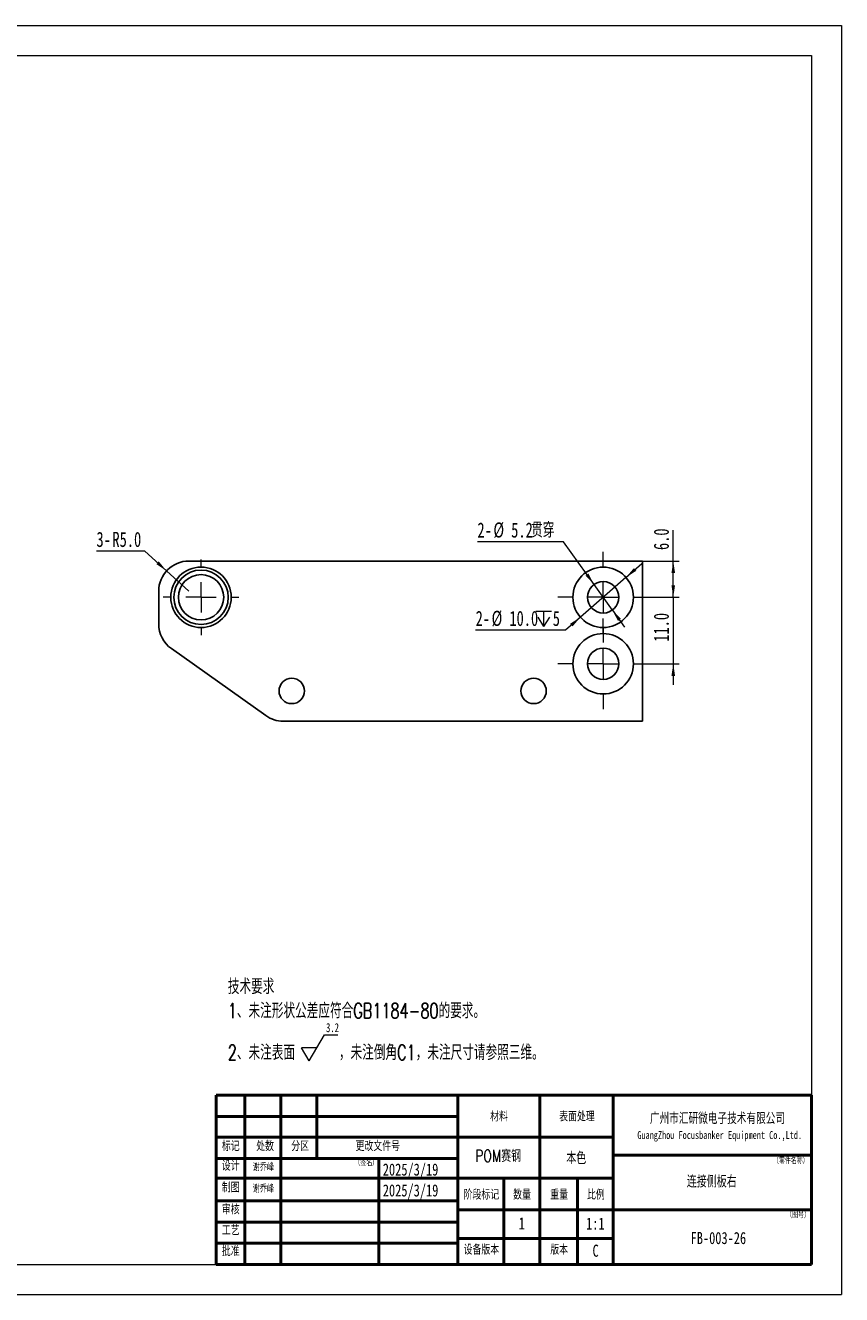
# Model space of a CAD drawing. Header units: millimetres. Extents: x 0 to 297, y 0 to 210.
# Tile 2 of 2: x 162 to 297, y 0 to 210. Entities that reach past the tile are written whole.
import ezdxf

# ---------------------------------------------------------------- set-up
doc = ezdxf.new("R2010")
doc.units = ezdxf.units.MM
doc.styles.add('SLDTEXTSTYLE0', font='TXT', dxfattribs={"width": 0.7, "bigfont": 'bigfont'})
doc.styles.add('SLDTEXTSTYLE1', font='TXT', dxfattribs={"width": 0.7})
doc.styles.add('SLDTEXTSTYLE2', font='TXT', dxfattribs={"width": 0.75, "bigfont": 'bigfont'})
doc.styles.add('SLDTEXTSTYLE3', font='TXT', dxfattribs={"width": 0.75})
doc.dimstyles.new('SLDDIMSTYLE0', dxfattribs={"dimtxt": 2.5, "dimasz": 2, "dimexe": 0, "dimexo": 0.0625, "dimtad": 2, "dimdec": 1, "dimrnd": 1e-09, "dimzin": 4, "dimdsep": 46, "dimtxsty": 'SLDTEXTSTYLE1', "dimsah": 1, "dimcen": 0.09, "dimadec": 0, "dimazin": 1, "dimtfac": 1, "dimtmove": 0, "dimatfit": 0, "dimfxl": 0, "dimfrac": 2, "dimtolj": 1, "dimtzin": 12, "dimarcsym": 0})
doc.dimstyles.new('SLDDIMSTYLE2', dxfattribs={"dimtxt": 2.5, "dimasz": 2, "dimexe": 0, "dimexo": 0.0625, "dimtad": 2, "dimdec": 1, "dimrnd": 1e-09, "dimzin": 4, "dimdsep": 46, "dimtxsty": 'SLDTEXTSTYLE1', "dimsah": 1, "dimcen": 0.09, "dimadec": 0, "dimazin": 1, "dimtfac": 1, "dimtofl": 0, "dimtmove": 0, "dimatfit": 3, "dimfxl": 0, "dimfrac": 2, "dimtolj": 1, "dimtzin": 12, "dimarcsym": 0})
doc.dimstyles.new('SLDDIMSTYLE4', dxfattribs={"dimtxt": 2.5, "dimasz": 2, "dimexe": 0, "dimexo": 0.0625, "dimtad": 0, "dimtih": 1, "dimtoh": 1, "dimdec": 1, "dimrnd": 1e-09, "dimzin": 12, "dimdsep": 46, "dimtxsty": 'SLDTEXTSTYLE1', "dimsah": 1, "dimcen": 0, "dimadec": 0, "dimazin": 3, "dimtfac": 1, "dimtmove": 0, "dimatfit": 3, "dimfxl": 0, "dimfrac": 2, "dimtolj": 1, "dimtzin": 12, "dimarcsym": 0})
doc.dimstyles.new('SLDDIMSTYLE5', dxfattribs={"dimtxt": 2.5, "dimasz": 2, "dimexe": 0, "dimexo": 0.0625, "dimtad": 0, "dimtih": 1, "dimtoh": 1, "dimdec": 1, "dimrnd": 1e-09, "dimzin": 4, "dimdsep": 46, "dimtxsty": 'SLDTEXTSTYLE1', "dimsah": 1, "dimcen": 0, "dimadec": 0, "dimazin": 1, "dimtfac": 1, "dimtmove": 0, "dimatfit": 3, "dimfxl": 0, "dimfrac": 2, "dimtolj": 1, "dimtzin": 12, "dimarcsym": 0})
doc.dimstyles.new('SLDDIMSTYLE6', dxfattribs={"dimtxt": 2.5, "dimasz": 2, "dimexe": 0, "dimexo": 0.0625, "dimtad": 0, "dimtih": 1, "dimtoh": 1, "dimdec": 1, "dimrnd": 1e-09, "dimzin": 4, "dimdsep": 46, "dimtxsty": 'SLDTEXTSTYLE1', "dimsah": 1, "dimcen": 0, "dimadec": 0, "dimazin": 1, "dimtfac": 1, "dimtofl": 0, "dimtmove": 0, "dimatfit": 3, "dimfxl": 0, "dimfrac": 2, "dimtolj": 1, "dimtzin": 12, "dimarcsym": 0})

# ---------------------------------------------------------------- blocks, each defined once
blk = doc.blocks.new('SW_NOTE_0')
at = {"color": 0, "linetype": 'Continuous', "lineweight": 0}
for p, q in [((13.44, -10.29), (15.97, -6.01)), ((15.97, -6.01), (18.21, -6.01)), ((13.44, -10.29), (12.17, -8.15)), ((14.7, -8.15), (12.17, -8.15))]:
    blk.add_line(p, q, dxfattribs=at)
at = {"color": 0, "linetype": 'Continuous', "lineweight": 0, "attachment_point": 1}
for s, insert, char_height, style in [('技术要求', (0, 3.22), 2.5, 'SLDTEXTSTYLE0'), ('1、未注形状公差应符合GB1184-80的要求。', (0, -0.78), 2.5, 'SLDTEXTSTYLE0'), ('3.2', (16.24, -4.07), 1.5, 'SLDTEXTSTYLE1'), ('2、未注表面', (0, -7.68), 2.5, 'SLDTEXTSTYLE0'), ('，未注倒角C1，未注尺寸请参照三维。', (18.37, -7.68), 2.5, 'SLDTEXTSTYLE0')]:
    blk.add_mtext(s, dxfattribs=dict(at, insert=insert, char_height=char_height, style=style))
blk = doc.blocks.new('SW_NOTE_0_1')
at = {"color": 0, "linetype": 'Continuous', "lineweight": 0, "attachment_point": 2}
for s, insert, char_height, style in [('广州市汇研微电子技术有限公司', (16.21, 2.45), 1.9, 'SLDTEXTSTYLE0'), ('GuangZhou Focusbanker Equipment Co.,Ltd.', (16.58, -0.62), 1.3, 'SLDTEXTSTYLE1')]:
    blk.add_mtext(s, dxfattribs=dict(at, insert=insert, char_height=char_height, style=style))
blk = doc.blocks.new('_D_11')
at = {"color": 7, "linetype": 'Continuous', "lineweight": 0}
for p, q in [((181.79, 122.98), (173.77, 122.98)), ((185.36, 119.73), (181.79, 122.98)), ((189.06, 116.37), (185.36, 119.73))]:
    blk.add_line(p, q, dxfattribs=at)
at = {"color": 7, "linetype": 'Continuous', "lineweight": 18}
blk.add_solid([(185.36, 119.73), (184.08, 121.3), (183.68, 120.86)], dxfattribs=at)
at = {"color": 7, "linetype": 'Continuous', "lineweight": 18, "char_height": 2.5, "attachment_point": 1, "style": 'SLDTEXTSTYLE1'}
for s, insert in [('3-', (173.77, 126.2)), ('R5.0', (176.41, 126.2))]:
    blk.add_mtext(s, dxfattribs=dict(at, insert=insert))
blk = doc.blocks.new('_D_12')
at = {"color": 7, "linetype": 'Continuous', "lineweight": 0}
for p, q in [((269.15, 121.37), (269.15, 126.47)), ((264.06, 121.37), (270.15, 121.37)), ((269.15, 115.37), (269.15, 121.37)), ((265.06, 115.37), (270.15, 115.37))]:
    blk.add_line(p, q, dxfattribs=at)
at = {"color": 7, "linetype": 'Continuous', "lineweight": 18}
for points in [[(269.15, 121.37), (268.85, 119.37), (269.45, 119.37)], [(269.15, 115.37), (269.45, 117.37), (268.85, 117.37)]]:
    blk.add_solid(points, dxfattribs=at)
at = {"color": 7, "linetype": 'Continuous', "lineweight": 18, "insert": (265.92, 123.19), "char_height": 2.5, "attachment_point": 1, "rotation": 90, "style": 'SLDTEXTSTYLE1'}
blk.add_mtext('6.0', dxfattribs=at)
blk = doc.blocks.new('_D_13')
at = {"color": 7, "linetype": 'Continuous', "lineweight": 0}
for p, q in [((269.15, 115.37), (269.15, 118.87)), ((265.06, 115.37), (270.15, 115.37)), ((269.15, 115.37), (269.15, 104.37)), ((265.06, 104.37), (270.15, 104.37)), ((269.15, 104.37), (269.15, 100.87))]:
    blk.add_line(p, q, dxfattribs=at)
at = {"color": 7, "linetype": 'Continuous', "lineweight": 18}
for points in [[(269.15, 115.37), (269.45, 117.37), (268.85, 117.37)], [(269.15, 104.37), (268.85, 102.37), (269.45, 102.37)]]:
    blk.add_solid(points, dxfattribs=at)
at = {"color": 7, "linetype": 'Continuous', "lineweight": 18, "insert": (265.92, 108.02), "char_height": 2.5, "attachment_point": 1, "rotation": 90, "style": 'SLDTEXTSTYLE1'}
blk.add_mtext('11.0', dxfattribs=at)
blk = doc.blocks.new('_D_14')
at = {"color": 7, "linetype": 'Continuous', "lineweight": 0}
for p, q in [((251.01, 124.52), (236.77, 124.52)), ((256.05, 117.49), (251.01, 124.52)), ((259.08, 113.26), (256.05, 117.49)), ((259.08, 113.26), (261.11, 110.41))]:
    blk.add_line(p, q, dxfattribs=at)
at = {"color": 7, "linetype": 'Continuous', "lineweight": 18}
for points in [[(256.05, 117.49), (255.13, 119.29), (254.64, 118.94)], [(259.08, 113.26), (260, 111.46), (260.48, 111.81)]]:
    blk.add_solid(points, dxfattribs=at)
at = {"color": 7, "linetype": 'Continuous', "lineweight": 18, "char_height": 2.5, "attachment_point": 1}
for s, insert, style in [('贯穿', (245.64, 127.75), 'SLDTEXTSTYLE0'), ('2-', (236.77, 127.75), 'SLDTEXTSTYLE1'), ('%%c', (239.41, 127.76), 'SLDTEXTSTYLE1'), ('5.2', (242.35, 127.75), 'SLDTEXTSTYLE1')]:
    blk.add_mtext(s, dxfattribs=dict(at, insert=insert, style=style))
blk = doc.blocks.new('SW_SYMBOL_HOLE_DEPTH')
at = {"color": 0, "linetype": 'Continuous', "lineweight": 18}
for p, q in [((0, 875), (800, 875)), ((400, 875), (400, 75)), ((100, 555), (400, 75)), ((700, 555), (400, 75))]:
    blk.add_line(p, q, dxfattribs=at)
blk = doc.blocks.new('_D_15')
at = {"color": 7, "linetype": 'Continuous', "lineweight": 0}
for p, q in [((261.33, 118.66), (263.96, 120.96)), ((261.33, 118.66), (253.8, 112.08)), ((253.8, 112.08), (251.31, 109.91)), ((251.31, 109.91), (236.47, 109.91))]:
    blk.add_line(p, q, dxfattribs=at)
at = {"color": 7, "linetype": 'Continuous', "lineweight": 18}
for points in [[(261.33, 118.66), (263.03, 119.75), (262.64, 120.2)], [(253.8, 112.08), (252.09, 110.99), (252.49, 110.54)]]:
    blk.add_solid(points, dxfattribs=at)
at = {"color": 7, "linetype": 'Continuous', "lineweight": 18, "xscale": 0.003222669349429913, "yscale": 0.003222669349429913, "zscale": 0.003222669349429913}
blk.add_blockref('SW_SYMBOL_HOLE_DEPTH', (246.43, 110.28), dxfattribs=at)
at = {"color": 7, "linetype": 'Continuous', "lineweight": 18, "char_height": 2.5, "attachment_point": 1, "style": 'SLDTEXTSTYLE1'}
for s, insert in [('2-', (236.47, 113.13)), ('%%c', (239.11, 113.14)), ('10.0', (242.05, 113.13)), ('5', (249.22, 113.13))]:
    blk.add_mtext(s, dxfattribs=dict(at, insert=insert))
blk = doc.blocks.new('SW_CENTERMARKSYMBOL_5')
at = {"color": 0, "linetype": 'Continuous', "lineweight": 18}
for p, q in [((0, 5), (0, 7.5)), ((0, 0), (0, 2.5)), ((-5, 0), (-7.5, 0)), ((0, 0), (-2.5, 0)), ((0, 0), (0, -2.5)), ((0, 0), (2.5, 0)), ((5, 0), (7.5, 0)), ((0, -5), (0, -7.5))]:
    blk.add_line(p, q, dxfattribs=at)
blk = doc.blocks.new('SW_CENTERMARKSYMBOL_6')
at = {"color": 0, "linetype": 'Continuous', "lineweight": 18}
for p, q in [((0, 5), (0, 7.5)), ((0, 0), (0, 2.5)), ((-5, 0), (-7.5, 0)), ((0, 0), (-2.5, 0)), ((0, 0), (0, -2.5)), ((0, 0), (2.5, 0)), ((5, 0), (7.5, 0)), ((0, -5), (0, -7.5))]:
    blk.add_line(p, q, dxfattribs=at)
blk = doc.blocks.new('SW_CENTERMARKSYMBOL_7')
at = {"color": 0, "linetype": 'Continuous', "lineweight": 18}
for p, q in [((0, 5), (0, 6.25)), ((0, 0), (0, 2.5)), ((-5, 0), (-6.25, 0)), ((0, 0), (-2.5, 0)), ((0, 0), (0, -2.5)), ((0, 0), (2.5, 0)), ((5, 0), (6.25, 0)), ((0, -5), (0, -6.25))]:
    blk.add_line(p, q, dxfattribs=at)

msp = doc.modelspace()

# ---------------------------------------------------------------- linework, layer by layer
at = {"color": 7, "linetype": 'Continuous', "lineweight": 18}
for p, q in [((-0.01, 209.99), (296.99, 209.99)), ((296.99, 209.99), (296.99, -0.01)), ((9.99, 204.99), (291.99, 204.99)), ((291.99, 204.99), (291.99, 4.99)), ((9.99, 4.99), (291.99, 4.99)), ((-0.01, -0.01), (296.99, -0.01))]:
    msp.add_line(p, q, dxfattribs=at)
at = {"color": 7, "linetype": 'Continuous', "lineweight": 25}
for p, q in [((189.06, 121.37), (264.06, 121.37)), ((264.06, 121.37), (264.06, 94.87)), ((184.06, 110.95), (184.06, 116.37)), ((186.17, 106.88), (201.76, 95.8)), ((264.06, 94.87), (204.66, 94.87))]:
    msp.add_line(p, q, dxfattribs=at)
at = {"color": 7, "linetype": 'Continuous', "lineweight": 50}
for p, q in [((193.54, 32.99), (291.99, 32.99)), ((193.54, 32.99), (193.54, 4.99)), ((198.33, 32.99), (198.33, 19.27)), ((204.27, 22.49), (204.27, 32.99)), ((210.2, 22.49), (210.2, 32.99)), ((233.54, 32.99), (233.54, 4.99)), ((247.07, 32.99), (247.07, 19.27)), ((259.24, 32.77), (259.24, 19.27)), ((291.99, 32.99), (291.99, 4.99)), ((193.54, 29.49), (233.54, 29.49)), ((193.54, 29.49), (198.54, 29.49)), ((193.54, 26.02), (233.54, 26.02)), ((193.54, 26.02), (198.54, 26.02)), ((259.24, 26.02), (233.54, 26.02)), ((193.54, 22.49), (233.54, 22.49)), ((193.54, 22.49), (198.33, 22.49)), ((198.33, 22.49), (198.33, 19.27)), ((204.27, 19.27), (204.27, 22.49)), ((220.45, 22.49), (220.45, 4.99)), ((259.24, 23.08), (291.99, 23.08)), ((193.54, 19.27), (198.33, 19.27)), ((193.54, 19.27), (198.33, 19.27)), ((198.33, 19.27), (204.27, 19.27)), ((198.33, 19.27), (198.33, 15.49)), ((198.33, 19.27), (204.27, 19.27)), ((198.33, 19.27), (198.33, 15.49)), ((204.27, 19.27), (204.27, 15.49)), ((204.27, 19.27), (213.97, 19.27)), ((204.27, 19.27), (213.97, 19.27)), ((219.54, 19.27), (213.97, 19.27)), ((225.54, 19.27), (219.54, 19.27)), ((234.9, 19.27), (225.54, 19.27)), ((259.24, 19.27), (234.9, 19.27)), ((241.16, 19.27), (241.16, 4.99)), ((247.07, 19.27), (247.07, 4.99)), ((253.33, 19.27), (253.33, 4.99)), ((259.24, 14.02), (259.24, 19.27)), ((193.54, 15.49), (198.33, 15.49)), ((198.33, 15.49), (193.54, 15.49)), ((198.33, 15.49), (198.33, 11.99)), ((198.33, 15.49), (204.27, 15.49)), ((204.27, 15.49), (198.33, 15.49)), ((198.33, 15.49), (198.33, 11.99)), ((204.27, 15.49), (204.27, 11.99)), ((213.97, 15.49), (204.27, 15.49)), ((219.54, 15.49), (213.97, 15.49)), ((225.54, 15.49), (219.54, 15.49)), ((233.54, 15.49), (225.54, 15.49)), ((259.24, 14.02), (233.54, 14.02)), ((259.24, 14.02), (291.99, 14.02)), ((259.24, 14.02), (259.24, 9.3)), ((198.33, 11.99), (193.54, 11.99)), ((193.54, 11.99), (198.33, 11.99)), ((198.33, 11.99), (198.33, 8.49)), ((204.27, 11.99), (198.33, 11.99)), ((198.33, 11.99), (204.27, 11.99)), ((198.33, 11.99), (198.33, 8.49)), ((204.27, 11.99), (204.27, 8.49)), ((213.97, 11.99), (204.27, 11.99)), ((219.54, 11.99), (213.97, 11.99)), ((225.54, 11.99), (219.54, 11.99)), ((233.54, 11.99), (225.54, 11.99)), ((193.54, 8.49), (198.33, 8.49)), ((198.33, 8.49), (193.54, 8.49)), ((198.33, 8.49), (198.33, 4.99)), ((198.33, 8.49), (204.27, 8.49)), ((198.33, 8.49), (204.27, 8.49)), ((198.33, 8.49), (198.33, 4.99)), ((204.27, 8.49), (204.27, 4.99)), ((213.97, 8.49), (204.27, 8.49)), ((219.54, 8.49), (213.97, 8.49)), ((225.54, 8.49), (219.54, 8.49)), ((233.54, 8.49), (225.54, 8.49)), ((259.24, 9.3), (233.54, 9.3)), ((259.24, 4.99), (259.24, 9.3)), ((193.54, 4.99), (291.99, 4.99))]:
    msp.add_line(p, q, dxfattribs=at)
at = {"color": 7, "linetype": 'Continuous', "lineweight": 25}
for centre, radius in [((191.06, 115.37), 5), ((191.06, 115.37), 4.5), ((257.56, 115.37), 5), ((191.06, 115.37), 3.75), ((257.56, 115.37), 2.6), ((257.56, 104.37), 5), ((257.56, 104.37), 2.6), ((206.06, 99.87), 2.1), ((246.06, 99.87), 2.1)]:
    msp.add_circle(centre, radius, dxfattribs=at)
for centre, start, end in [((189.06, 116.37), 90, 180), ((189.06, 110.95), 180, 234.6052), ((204.66, 99.87), 234.6052, 270)]:
    msp.add_arc(centre, 5, start, end, dxfattribs=at)

# ---------------------------------------------------------------- block references
at = {"color": 7, "linetype": 'Continuous', "lineweight": 18}
for name, p in [('SW_CENTERMARKSYMBOL_6', (257.56, 115.37)), ('SW_CENTERMARKSYMBOL_7', (191.06, 115.37)), ('SW_CENTERMARKSYMBOL_5', (257.56, 104.37))]:
    msp.add_blockref(name, p, dxfattribs=at)
at = {"color": 7, "linetype": 'Continuous', "lineweight": 0}
for name, p in [('SW_NOTE_0', (195.49, 48.99)), ('SW_NOTE_0_1', (260.25, 27.66))]:
    msp.add_blockref(name, p, dxfattribs=at)

# ---------------------------------------------------------------- texts
for s, insert, char_height, attachment_point, style in [('材料', (240.34, 30.16), 1.5, 2, 'SLDTEXTSTYLE0'), ('表面处理', (253.23, 30.16), 1.5, 2, 'SLDTEXTSTYLE0'), ('标记', (195.97, 25.26), 1.5, 2, 'SLDTEXTSTYLE0'), ('处数', (201.65, 25.26), 1.5, 2, 'SLDTEXTSTYLE0'), ('分区', (207.44, 25.26), 1.5, 2, 'SLDTEXTSTYLE0'), ('更改文件号', (220.29, 25.26), 1.5, 2, 'SLDTEXTSTYLE0'), ('POM赛钢', (240.19, 23.94), 2, 2, 'SLDTEXTSTYLE2'), ('本色', (253.11, 23.59), 2, 2, 'SLDTEXTSTYLE2'), ('设计', (195.97, 22.02), 1.5, 2, 'SLDTEXTSTYLE0'), ('谢乔峰', (201.37, 21.64), 1.2, 2, 'SLDTEXTSTYLE0'), ('（签名）', (218.38, 22.29), 1, 2, 'SLDTEXTSTYLE0'), ('2025/3/19', (221.12, 21.69), 2, 1, 'SLDTEXTSTYLE3'), ('（零件名称）', (288.59, 22.63), 1, 2, 'SLDTEXTSTYLE0'), ('连接侧板右', (275.51, 19.71), 2, 2, 'SLDTEXTSTYLE2'), ('制图', (195.97, 18.41), 1.5, 2, 'SLDTEXTSTYLE0'), ('谢乔峰', (201.37, 18.09), 1.2, 2, 'SLDTEXTSTYLE0'), ('2025/3/19', (221.12, 18.24), 2, 1, 'SLDTEXTSTYLE3'), ('阶段标记', (237.42, 17.23), 1.5, 2, 'SLDTEXTSTYLE0'), ('数量', (244.15, 17.23), 1.5, 2, 'SLDTEXTSTYLE0'), ('重量', (250.28, 17.23), 1.5, 2, 'SLDTEXTSTYLE0'), ('比例', (256.36, 17.23), 1.5, 2, 'SLDTEXTSTYLE0'), ('审核', (195.97, 14.78), 1.5, 2, 'SLDTEXTSTYLE0'), ('1', (244.1, 12.78), 2, 2, 'SLDTEXTSTYLE3'), ('1:1', (256.26, 12.75), 2, 2, 'SLDTEXTSTYLE3'), ('（图号）', (289.78, 13.66), 1, 2, 'SLDTEXTSTYLE0'), ('工艺', (195.97, 11.32), 1.5, 2, 'SLDTEXTSTYLE0'), ('FB-003-26', (276.61, 10.36), 2, 2, 'SLDTEXTSTYLE3'), ('批准', (195.97, 7.89), 1.5, 2, 'SLDTEXTSTYLE0'), ('设备版本', (237.42, 8.13), 1.5, 2, 'SLDTEXTSTYLE0'), ('版本', (250.28, 8.13), 1.5, 2, 'SLDTEXTSTYLE0'), ('C', (256.31, 8.26), 2, 2, 'SLDTEXTSTYLE3')]:
    msp.add_mtext(s, dxfattribs=dict(at, insert=insert, char_height=char_height, attachment_point=attachment_point, style=style))

# ---------------------------------------------------------------- dimensions: what is measured, and where the dimension line sits
at = {"color": 7, "linetype": 'Continuous', "lineweight": 18}
for p1, p2, text, dimstyle, picture, middle in [((256.05, 117.49), (259.08, 113.26), '2-<>贯穿', 'SLDDIMSTYLE4', '_D_14', (243.39, 126.83)), ((253.8, 112.08), (261.33, 118.66), '2-<>{\\fGDT;x}5', 'SLDDIMSTYLE5', '_D_15', (243.39, 112.22))]:
    dim = msp.add_diameter_dim_2p(p1=p1, p2=p2, text=text, dimstyle=dimstyle, dxfattribs=at)
    dim.commit()
    dim.dimension.update_dxf_attribs({"geometry": picture, "text_midpoint": middle, "dimtype": 163})
dim = msp.add_radius_dim(center=(189.06, 116.37), mpoint=(185.36, 119.73), text='3-<>', dimstyle='SLDDIMSTYLE6', dxfattribs=at)
dim.commit()
dim.dimension.update_dxf_attribs({"geometry": '_D_11', "text_midpoint": (177.28, 124.53), "dimtype": 164})
for base, p2, dimstyle, picture, middle in [((269.15, 121.37), (264.06, 121.37), 'SLDDIMSTYLE2', '_D_12', (269.15, 124.83)), ((269.15, 104.37), (265.06, 104.37), 'SLDDIMSTYLE0', '_D_13', (269.15, 110.22))]:
    dim = msp.add_linear_dim(base=base, p1=(265.06, 115.37), p2=p2, angle=90, dimstyle=dimstyle, dxfattribs=at)
    dim.commit()
    dim.dimension.update_dxf_attribs({"geometry": picture, "text_midpoint": middle, "dimtype": 160})

doc.saveas('drawing.dxf')
